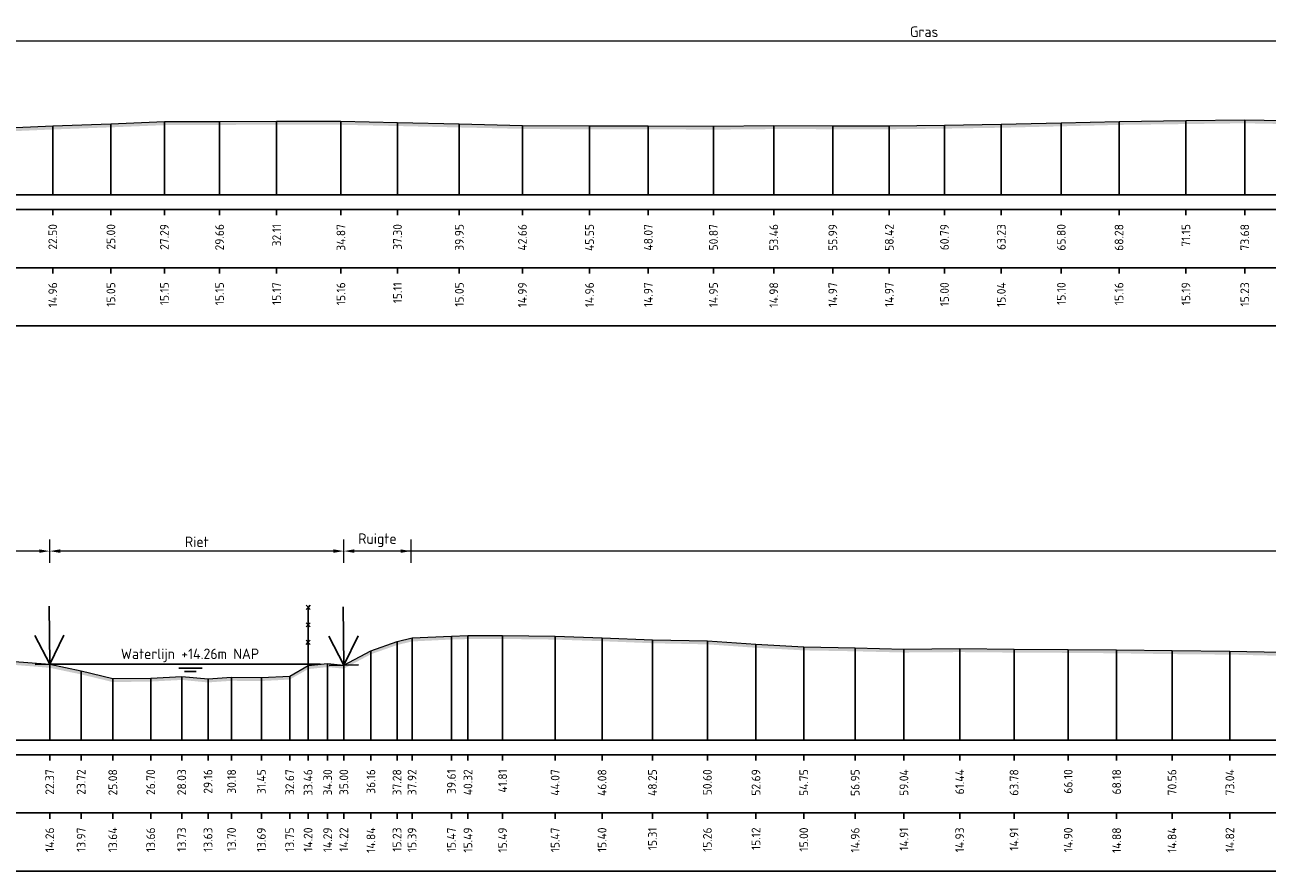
# Model space of a CAD drawing. Header units: metres. Extents: x 197882 to 206172, y 361908 to 364395.
# Tile 18 of 50: x 205805 to 205859, y 363847 to 363883. Entities that reach past the tile are written whole.
import ezdxf
from ezdxf.enums import TextEntityAlignment as Align

# ---------------------------------------------------------------- set-up
doc = ezdxf.new("R2010")
doc.units = ezdxf.units.M
doc.header["$PDMODE"] = 35
doc.header["$PDSIZE"] = 0.075
for name, color, linetype, lineweight in [('B-ME-GR-RIET-SD', 120, 'Continuous', 25), ('B-ME-IE-TERREINAFSCHEIDING_KUNSTMATIG_RASTERHEKWERK-SD', 20, 'Continuous', 25), ('X-ME-AL-PROFIEL_HUIDIG MAAIVELD-GD', 252, 'Continuous', 0), ('X-XX-AL-DETAIL1-M', 7, 'Continuous', 18), ('X-XX-AL-NAP-T18', 7, 'Continuous', 18)]:
    doc.layers.add(name, color=color, linetype=linetype, lineweight=lineweight)
doc.layers.add('X-ME-AL-PROFIEL_WATERLIJN-GD', color=150, linetype='Continuous')
doc.layers.add('X-ME-AL-PROFIELRASTER-S', color=7, linetype='Continuous')
doc.styles.add('NLCS-ISO', font='NLCS-ISO.ttf', dxfattribs={"height": 1.8})
doc.styles.add('NLCS-ISO-ANNOTATIEF-T18', font='NLCS-ISO.ttf', dxfattribs={"height": 1.8})
doc.styles.add('NLCS-ISO-ANNOTATIVE-T18', font='NLCS-ISO.ttf', dxfattribs={"height": 1.8})
doc.dimstyles.new('NLCS-ANNOTATIEF-T18-PIJL_L2_H0', dxfattribs={"dimtxt": 2.5, "dimasz": 1.8, "dimexe": 2, "dimexo": 2, "dimgap": 0.7, "dimtad": 1, "dimzin": 0, "dimdsep": 46, "dimtxsty": 'NLCS-ISO-ANNOTATIEF-T18', "dimcen": 0, "dimdle": 2, "dimclrd": 256, "dimclre": 256, "dimclrt": 10, "dimaunit": 2, "dimadec": 0, "dimazin": 0, "dimtfac": 1, "dimtdec": 3, "dimtofl": 0, "dimtmove": 0, "dimatfit": 3, "dimfxl": 2, "dimfxlon": 1, "dimtfillclr": 256, "dimtolj": 1, "dimtzin": 0, "dimlwd": -1, "dimlwe": -1, "dimarcsym": 0})

# ---------------------------------------------------------------- blocks, each defined once
blk = doc.blocks.new('SAL-PROFIELRASTER_BALK_EIND1-D')
at = {"color": 0, "linetype": 'ByBlock', "lineweight": -2, "flags": 128}
for points in [[(0, 0), (1, 0)], [(0, -2.5), (1, -2.5)], [(0, -12.5), (1, -12.5)]]:
    blk.add_lwpolyline(points, dxfattribs=at)
blk = doc.blocks.new('SAL-PROFIELRASTER_BALK_EIND2-D')
at = {"color": 0, "linetype": 'ByBlock', "lineweight": -2}
blk.add_line((1, -12.5), (0, -12.5), dxfattribs=at)
blk = doc.blocks.new('SAL-PROFIELRASTER_BALK_DATA-D')
at = {"color": 0, "linetype": 'ByBlock', "lineweight": -2}
blk.add_lwpolyline([(0, -3.5), (0, -2.5)], dxfattribs=at)
at = {"color": 0, "linetype": 'ByBlock', "lineweight": -2, "style": 'NLCS-ISO-ANNOTATIVE-T18'}
blk.add_attdef('GETAL', text='', height=1.5, rotation=90, dxfattribs=at).set_placement((0.75, -5), align=Align.RIGHT)
blk = doc.blocks.new('SAL-PROFIELRASTER_AANHAAL-D')
at = {"color": 9, "linetype": 'ByBlock', "lineweight": -2, "flags": 128}
blk.add_lwpolyline([(0, 1), (0, 0)], dxfattribs=at)
blk = doc.blocks.new('SGR-RIET DWP-SOD')
at = {"flags": 128}
for points in [[(0, 0), (-0.01, 1)], [(-0.255, 0.497), (0, 0), (0.245, 0.503)], [(-0.25, -0.003), (0.25, 0.003)]]:
    blk.add_lwpolyline(points, dxfattribs=at)
blk = doc.blocks.new('*D27')
at = {"layer": 'Defpoints', "color": 0, "transparency": 16777216}
for p in [(205783.859, 363882.64), (205783.859, 363876.034), (205903.687, 363876.034)]:
    blk.add_point(p, dxfattribs=at)
at = {"layer": 'X-XX-AL-DETAIL1-M', "transparency": 16777216}
for p, q in [((205783.859, 363882.14), (205783.859, 363883.14)), ((205903.237, 363882.64), (205784.309, 363882.64)), ((205903.687, 363882.14), (205903.687, 363883.14))]:
    blk.add_line(p, q, dxfattribs=at)
for points in [[(205784.309, 363882.715), (205784.309, 363882.565), (205783.859, 363882.64)], [(205903.237, 363882.715), (205903.237, 363882.565), (205903.687, 363882.64)]]:
    blk.add_solid(points, dxfattribs=at)
at = {"layer": 'X-XX-AL-DETAIL1-M', "color": 10, "transparency": 16777216, "insert": (205843.773, 363883.04), "char_height": 0.45, "attachment_point": 5, "style": 'NLCS-ISO-ANNOTATIEF-T18'}
blk.add_mtext('\\A1;Gras', dxfattribs=at)
blk = doc.blocks.new('SIE-RASTERHEKWERK-SOD')
at = {"flags": 128}
for points in [[(-0.035, 1.035), (0.035, 0.965)], [(-0.035, 0.965), (0, 1), (0.035, 1.035)], [(0, 0), (0, 1)], [(-0.035, 0.735), (0.035, 0.665)], [(-0.035, 0.665), (0, 0.7), (0.035, 0.735)], [(-0.035, 0.435), (0.035, 0.365)], [(-0.035, 0.365), (0, 0.4), (0.035, 0.435)]]:
    blk.add_lwpolyline(points, dxfattribs=at)
blk = doc.blocks.new('*D29')
at = {"layer": 'Defpoints', "color": 0, "transparency": 16777216}
for p in [(205806.226, 363860.744), (205806.226, 363852.629), (205818.855, 363852.629)]:
    blk.add_point(p, dxfattribs=at)
at = {"layer": 'X-XX-AL-DETAIL1-M', "transparency": 16777216}
for p, q in [((205806.226, 363860.244), (205806.226, 363861.244)), ((205818.855, 363860.244), (205818.855, 363861.244)), ((205818.405, 363860.744), (205806.676, 363860.744))]:
    blk.add_line(p, q, dxfattribs=at)
for points in [[(205806.676, 363860.819), (205806.676, 363860.669), (205806.226, 363860.744)], [(205818.405, 363860.819), (205818.405, 363860.669), (205818.855, 363860.744)]]:
    blk.add_solid(points, dxfattribs=at)
at = {"layer": 'X-XX-AL-DETAIL1-M', "color": 10, "transparency": 16777216, "insert": (205812.541, 363861.144), "char_height": 0.45, "attachment_point": 5, "style": 'NLCS-ISO-ANNOTATIEF-T18'}
blk.add_mtext('\\A1;Riet', dxfattribs=at)
blk = doc.blocks.new('*D30')
at = {"layer": 'Defpoints', "color": 0, "transparency": 16777216}
for p in [(205818.855, 363860.744), (205818.855, 363852.629), (205995.924, 363852.629)]:
    blk.add_point(p, dxfattribs=at)
at = {"layer": 'X-XX-AL-DETAIL1-M', "transparency": 16777216}
for p, q in [((205818.855, 363860.244), (205818.855, 363861.244)), ((205995.924, 363860.244), (205995.924, 363861.244)), ((205995.474, 363860.744), (205819.305, 363860.744))]:
    blk.add_line(p, q, dxfattribs=at)
for points in [[(205819.305, 363860.819), (205819.305, 363860.669), (205818.855, 363860.744)], [(205995.474, 363860.819), (205995.474, 363860.669), (205995.924, 363860.744)]]:
    blk.add_solid(points, dxfattribs=at)
at = {"layer": 'X-XX-AL-DETAIL1-M', "color": 10, "transparency": 16777216, "insert": (205907.39, 363861.144), "char_height": 0.45, "attachment_point": 5, "style": 'NLCS-ISO-ANNOTATIEF-T18'}
blk.add_mtext('\\A1;Riet', dxfattribs=at)
blk = doc.blocks.new('*D45')
at = {"layer": 'Defpoints', "color": 0, "transparency": 16777216}
for p in [(205796.989, 363860.744), (205796.989, 363857.84), (205806.226, 363852.629)]:
    blk.add_point(p, dxfattribs=at)
at = {"layer": 'X-XX-AL-DETAIL1-M', "transparency": 16777216}
for p, q in [((205796.989, 363860.244), (205796.989, 363861.244)), ((205806.226, 363860.244), (205806.226, 363861.244)), ((205805.776, 363860.744), (205797.439, 363860.744))]:
    blk.add_line(p, q, dxfattribs=at)
for points in [[(205797.439, 363860.819), (205797.439, 363860.669), (205796.989, 363860.744)], [(205805.776, 363860.819), (205805.776, 363860.669), (205806.226, 363860.744)]]:
    blk.add_solid(points, dxfattribs=at)
at = {"layer": 'X-XX-AL-DETAIL1-M', "color": 10, "transparency": 16777216, "insert": (205801.608, 363861.212), "char_height": 0.45, "attachment_point": 5, "style": 'NLCS-ISO-ANNOTATIEF-T18'}
blk.add_mtext('\\A1;Ruigte', dxfattribs=at)
blk = doc.blocks.new('*D46')
at = {"layer": 'Defpoints', "color": 0, "transparency": 16777216}
for p in [(205818.855, 363860.744), (205821.739, 363857.004), (205818.855, 363852.629)]:
    blk.add_point(p, dxfattribs=at)
at = {"layer": 'X-XX-AL-DETAIL1-M', "transparency": 16777216}
for p, q in [((205818.855, 363860.244), (205818.855, 363861.244)), ((205821.739, 363860.244), (205821.739, 363861.244)), ((205821.289, 363860.744), (205819.305, 363860.744))]:
    blk.add_line(p, q, dxfattribs=at)
for points in [[(205819.305, 363860.819), (205819.305, 363860.669), (205818.855, 363860.744)], [(205821.289, 363860.819), (205821.289, 363860.669), (205821.739, 363860.744)]]:
    blk.add_solid(points, dxfattribs=at)
at = {"layer": 'X-XX-AL-DETAIL1-M', "color": 10, "transparency": 16777216, "insert": (205820.297, 363861.212), "char_height": 0.45, "attachment_point": 5, "style": 'NLCS-ISO-ANNOTATIEF-T18'}
blk.add_mtext('\\A1;Ruigte', dxfattribs=at)

msp = doc.modelspace()

# ---------------------------------------------------------------- hatches: boundary and pattern name
at = {"layer": 'X-ME-AL-PROFIEL_HUIDIG MAAIVELD-GD'}
h = msp.add_hatch(dxfattribs=at)
h.set_pattern_fill('AGR-MAAIVELD', color=256, scale=0.05, pattern_type=2)
h.set_pattern_definition([(45, (-18.88385, 265.82674), (-0.25000007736, 0.25000007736), []), (45, (-18.91956, 265.86246), (0, 0.50000015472), [0.3535535, -0.3535535]), (45, (-18.95528, 265.89817), (0, 0.50000015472), [0.3535535, -0.3535535]), (45, (-18.9915, 265.9344), (0, 0.50000015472), [0.3535535, -0.3535535]), (45, (-19.0267, 265.9696), (0, 0.50000015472), [0.3535535, -0.3535535]), (45, (-19.06242, 266.0053), (0, 0.50000015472), [0.3535535, -0.3535535]), (45, (-19.09813, 266.04103), (0, 0.50000015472), [0.3535535, -0.3535535]), (315, (-18.88385, 265.82674), (0.25000007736, 0.25000007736), []), (315, (-18.84813, 265.86246), (0.50000015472, -1e-16), [0.3535535, -0.3535535]), (315, (-18.81242, 265.89817), (0.50000015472, -1e-16), [0.3535535, -0.3535535]), (315, (-18.7762, 265.9344), (0.50000015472, -1e-16), [0.3535535, -0.3535535]), (315, (-18.741, 265.9696), (0.50000015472, -1e-16), [0.3535535, -0.3535535]), (315, (-18.70528, 266.0053), (0.50000015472, -1e-16), [0.3535535, -0.3535535]), (315, (-18.66956, 266.04103), (0.50000015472, -1e-16), [0.3535535, -0.3535535])])
h.paths.add_polyline_path([(205903.687, 363879.573), (205901.187, 363879.491), (205898.907, 363879.418), (205896.597, 363879.355), (205894.291, 363879.305), (205892.127, 363879.187), (205890.065, 363879.151), (205888.026, 363879.091), (205885.573, 363878.992), (205883.475, 363878.96), (205880.539, 363878.986), (205879.449, 363878.956), (205877.463, 363878.978), (205875.002, 363878.971), (205872.541, 363879.01), (205870.202, 363879.004), (205867.741, 363879.049), (205865.383, 363879.096), (205862.715, 363879.168), (205860.017, 363879.212), (205857.541, 363879.259), (205855.011, 363879.226), (205852.14, 363879.191), (205849.66, 363879.13), (205847.085, 363879.069), (205844.646, 363879.031), (205842.276, 363879.004), (205839.852, 363879.006), (205837.317, 363879.011), (205834.727, 363878.986), (205831.927, 363879.003), (205829.404, 363878.996), (205826.523, 363879.022), (205823.814, 363879.081), (205821.16, 363879.142), (205818.729, 363879.195), (205815.97, 363879.207), (205813.518, 363879.188), (205811.151, 363879.18), (205808.854, 363879.086), (205806.357, 363878.994), (205804.115, 363878.896), (205801.515, 363878.891), (205798.988, 363878.939), (205796.748, 363878.992), (205794.686, 363879.042), (205792.511, 363879.069), (205790.427, 363879.133), (205788.187, 363879.166), (205785.926, 363879.219), (205783.859, 363879.222), (205783.859, 363879.072), (205785.926, 363879.069), (205788.187, 363879.016), (205790.427, 363878.983), (205792.511, 363878.919), (205794.686, 363878.892), (205796.748, 363878.842), (205798.988, 363878.789), (205801.515, 363878.741), (205804.115, 363878.746), (205806.357, 363878.844), (205808.854, 363878.936), (205811.151, 363879.03), (205813.518, 363879.038), (205815.97, 363879.057), (205818.729, 363879.045), (205821.16, 363878.992), (205823.814, 363878.931), (205826.523, 363878.872), (205829.404, 363878.846), (205831.927, 363878.853), (205834.727, 363878.836), (205837.317, 363878.861), (205839.852, 363878.856), (205842.276, 363878.854), (205844.646, 363878.881), (205847.085, 363878.919), (205849.66, 363878.98), (205852.14, 363879.041), (205855.011, 363879.076), (205857.541, 363879.109), (205860.017, 363879.062), (205862.715, 363879.018), (205865.383, 363878.946), (205867.741, 363878.899), (205870.202, 363878.854), (205872.541, 363878.86), (205875.002, 363878.821), (205877.463, 363878.828), (205879.449, 363878.806), (205880.539, 363878.836), (205883.475, 363878.81), (205885.573, 363878.842), (205888.026, 363878.941), (205890.065, 363879.001), (205892.127, 363879.037), (205894.291, 363879.155), (205896.597, 363879.205), (205898.907, 363879.268), (205901.187, 363879.341), (205903.687, 363879.423)])
h = msp.add_hatch(dxfattribs=at)
h.set_pattern_fill('AGR-MAAIVELD', color=256, scale=0.05, pattern_type=2)
h.set_pattern_definition([(45, (-15.32153, 274.2284), (-0.25000007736, 0.25000007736), []), (45, (-15.35724, 274.26413), (0, 0.50000015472), [0.3535535, -0.3535535]), (45, (-15.39296, 274.29984), (0, 0.50000015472), [0.3535535, -0.3535535]), (45, (-15.42917, 274.33606), (0, 0.50000015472), [0.3535535, -0.3535535]), (45, (-15.4644, 274.37127), (0, 0.50000015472), [0.3535535, -0.3535535]), (45, (-15.5001, 274.407), (0, 0.50000015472), [0.3535535, -0.3535535]), (45, (-15.5358, 274.4427), (0, 0.50000015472), [0.3535535, -0.3535535]), (315, (-15.32153, 274.2284), (0.25000007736, 0.25000007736), []), (315, (-15.2858, 274.26413), (0.50000015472, -1e-16), [0.3535535, -0.3535535]), (315, (-15.2501, 274.29984), (0.50000015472, -1e-16), [0.3535535, -0.3535535]), (315, (-15.2139, 274.33606), (0.50000015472, -1e-16), [0.3535535, -0.3535535]), (315, (-15.17867, 274.37127), (0.50000015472, -1e-16), [0.3535535, -0.3535535]), (315, (-15.14296, 274.407), (0.50000015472, -1e-16), [0.3535535, -0.3535535]), (315, (-15.10724, 274.4427), (0.50000015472, -1e-16), [0.3535535, -0.3535535])])
h.paths.add_polyline_path([(205995.924, 363856.982), (205995.924, 363856.832), (205992.971, 363856.789), (205989.945, 363856.753), (205987.223, 363856.701), (205984.465, 363856.624), (205981.515, 363856.504), (205978.273, 363856.325), (205976.217, 363856.191), (205975.621, 363856.133), (205974.004, 363856.109), (205972.25, 363856.049), (205969.939, 363856.018), (205968.077, 363856.036), (205965.901, 363856.069), (205963.677, 363856.02), (205961.514, 363856.092), (205959.654, 363856.191), (205957.99, 363856.213), (205956.042, 363856.241), (205954.22, 363856.314), (205952.144, 363856.358), (205949.867, 363856.419), (205947.637, 363856.572), (205945.279, 363856.643), (205942.844, 363856.66), (205940.621, 363856.627), (205938.126, 363856.605), (205935.748, 363856.605), (205933.204, 363856.544), (205930.621, 363856.5), (205928.248, 363856.482), (205925.893, 363856.439), (205923.38, 363856.422), (205921.167, 363856.383), (205918.63, 363856.359), (205916.418, 363856.316), (205914.219, 363856.286), (205911.604, 363856.247), (205909.396, 363856.259), (205907.176, 363856.246), (205904.883, 363856.217), (205902.424, 363856.189), (205899.574, 363856.212), (205897.358, 363856.201), (205895.039, 363856.253), (205892.834, 363856.259), (205890.543, 363856.309), (205888.33, 363856.38), (205885.936, 363856.399), (205883.638, 363856.437), (205881.331, 363856.517), (205879.37, 363856.508), (205877.09, 363856.391), (205873.745, 363856.169), (205871.724, 363856.074), (205869.918, 363856.211), (205868.063, 363856.205), (205865.599, 363856.28), (205863.422, 363856.297), (205861.295, 363856.307), (205859.103, 363856.248), (205856.9, 363856.299), (205854.418, 363856.321), (205852.037, 363856.357), (205849.958, 363856.375), (205847.634, 363856.386), (205845.298, 363856.407), (205842.904, 363856.389), (205840.811, 363856.442), (205838.605, 363856.481), (205836.552, 363856.594), (205834.464, 363856.74), (205832.108, 363856.788), (205829.943, 363856.876), (205827.929, 363856.945), (205825.673, 363856.973), (205824.184, 363856.967), (205823.473, 363856.947), (205821.783, 363856.865), (205821.138, 363856.711), (205820.017, 363856.316), (205818.855, 363855.697), (205818.159, 363855.765), (205817.319, 363855.678), (205816.53, 363855.229), (205815.313, 363855.166), (205814.035, 363855.176), (205813.023, 363855.105), (205811.893, 363855.213), (205810.562, 363855.142), (205808.935, 363855.121), (205807.576, 363855.45), (205806.226, 363855.734), (205804.533, 363855.871), (205802.096, 363856.211), (205800.841, 363856.719), (205799.567, 363857.308), (205797.97, 363857.689), (205795.609, 363857.692), (205793.104, 363857.708), (205790.518, 363857.672), (205786.722, 363857.677), (205783.859, 363857.652), (205783.859, 363857.802), (205786.722, 363857.827), (205790.518, 363857.822), (205793.104, 363857.858), (205795.609, 363857.842), (205797.97, 363857.839), (205799.567, 363857.458), (205800.841, 363856.869), (205802.096, 363856.361), (205804.533, 363856.021), (205806.226, 363855.884), (205807.576, 363855.6), (205808.935, 363855.271), (205810.562, 363855.292), (205811.893, 363855.363), (205813.023, 363855.255), (205814.035, 363855.326), (205815.313, 363855.316), (205816.53, 363855.379), (205817.319, 363855.828), (205818.159, 363855.915), (205818.855, 363855.847), (205820.017, 363856.466), (205821.138, 363856.861), (205821.783, 363857.015), (205823.473, 363857.097), (205824.184, 363857.117), (205825.673, 363857.123), (205827.929, 363857.095), (205829.943, 363857.026), (205832.108, 363856.938), (205834.464, 363856.89), (205836.552, 363856.744), (205838.605, 363856.631), (205840.811, 363856.592), (205842.904, 363856.539), (205845.298, 363856.557), (205847.634, 363856.536), (205849.958, 363856.525), (205852.037, 363856.507), (205854.418, 363856.471), (205856.9, 363856.449), (205859.103, 363856.398), (205861.295, 363856.457), (205863.422, 363856.447), (205865.599, 363856.43), (205868.063, 363856.355), (205869.918, 363856.361), (205871.724, 363856.224), (205873.745, 363856.319), (205877.09, 363856.541), (205879.37, 363856.658), (205881.331, 363856.667), (205883.638, 363856.587), (205885.936, 363856.549), (205888.33, 363856.53), (205890.543, 363856.459), (205892.834, 363856.409), (205895.039, 363856.403), (205897.358, 363856.351), (205899.574, 363856.362), (205902.424, 363856.339), (205904.883, 363856.367), (205907.176, 363856.396), (205909.396, 363856.409), (205911.604, 363856.397), (205914.219, 363856.436), (205916.418, 363856.466), (205918.63, 363856.509), (205921.167, 363856.533), (205923.38, 363856.572), (205925.893, 363856.589), (205928.248, 363856.632), (205930.621, 363856.65), (205933.204, 363856.694), (205935.748, 363856.755), (205938.126, 363856.755), (205940.621, 363856.777), (205942.844, 363856.81), (205945.279, 363856.793), (205947.637, 363856.722), (205949.867, 363856.569), (205952.144, 363856.508), (205954.22, 363856.464), (205956.042, 363856.391), (205957.99, 363856.363), (205959.654, 363856.341), (205961.514, 363856.242), (205963.677, 363856.17), (205965.901, 363856.219), (205968.077, 363856.186), (205969.939, 363856.168), (205972.25, 363856.199), (205974.004, 363856.259), (205975.621, 363856.283), (205976.217, 363856.341), (205978.273, 363856.475), (205981.515, 363856.654), (205984.465, 363856.774), (205987.223, 363856.851), (205989.945, 363856.903), (205992.971, 363856.939)])

# ---------------------------------------------------------------- linework, layer by layer
for points in [[(205804.115, 363878.896), (205806.357, 363878.994), (205808.854, 363879.086), (205811.151, 363879.18), (205813.518, 363879.188), (205815.97, 363879.207), (205818.729, 363879.195), (205821.16, 363879.142), (205823.814, 363879.081), (205826.523, 363879.022), (205829.404, 363878.996), (205831.927, 363879.003), (205834.727, 363878.986), (205837.317, 363879.011), (205839.852, 363879.006), (205842.276, 363879.004), (205844.646, 363879.031), (205847.085, 363879.069), (205849.66, 363879.13), (205852.14, 363879.191), (205855.011, 363879.226), (205857.541, 363879.259), (205860.017, 363879.212)], [(205804.533, 363856.021), (205806.226, 363855.884), (205807.576, 363855.6), (205808.935, 363855.271), (205810.562, 363855.292), (205811.893, 363855.363), (205813.023, 363855.255), (205814.035, 363855.326), (205815.313, 363855.316), (205816.53, 363855.379), (205817.319, 363855.828), (205818.159, 363855.915), (205818.855, 363855.847), (205820.017, 363856.466), (205821.138, 363856.861), (205821.783, 363857.015), (205823.473, 363857.097), (205824.184, 363857.117), (205825.673, 363857.123), (205827.929, 363857.095), (205829.943, 363857.026), (205832.108, 363856.938), (205834.464, 363856.89), (205836.552, 363856.744), (205838.605, 363856.631), (205840.811, 363856.592), (205842.904, 363856.539), (205845.298, 363856.557), (205847.634, 363856.536), (205849.958, 363856.525), (205852.037, 363856.507), (205854.418, 363856.471), (205856.9, 363856.449), (205859.103, 363856.398)]]:
    msp.add_lwpolyline(points, dxfattribs=at)
at = {"layer": 'X-ME-AL-PROFIEL_WATERLIJN-GD'}
for points in [[(205806.226, 363855.884), (205817.86, 363855.884)], [(205811.769, 363855.721), (205812.769, 363855.721)], [(205812.011, 363855.576), (205812.511, 363855.576)]]:
    msp.add_lwpolyline(points, dxfattribs=at)

# ---------------------------------------------------------------- block references
at = {"layer": 'B-ME-GR-RIET-SD', "xscale": 2.5, "yscale": 2.5, "zscale": 2.5}
for p in [(205806.226, 363855.884), (205818.855, 363855.847)]:
    msp.add_blockref('SGR-RIET DWP-SOD', p, dxfattribs=at)
at = {"layer": 'B-ME-IE-TERREINAFSCHEIDING_KUNSTMATIG_RASTERHEKWERK-SD', "xscale": 2.5, "yscale": 2.5, "zscale": 2.5}
msp.add_blockref('SIE-RASTERHEKWERK-SOD', (205817.319, 363855.828), dxfattribs=at)
at = {"layer": 'X-ME-AL-PROFIELRASTER-S'}
for p, yscale in [((205806.357, 363876.034), 2.960000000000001), ((205808.854, 363876.034), 3.052), ((205811.151, 363876.034), 3.146000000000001), ((205813.518, 363876.034), 3.154), ((205815.97, 363876.034), 3.173), ((205818.729, 363876.034), 3.161), ((205821.16, 363876.034), 3.108000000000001), ((205823.814, 363876.034), 3.047000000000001), ((205826.523, 363876.034), 2.988), ((205829.404, 363876.034), 2.962), ((205831.927, 363876.034), 2.968999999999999), ((205834.727, 363876.034), 2.952), ((205837.317, 363876.034), 2.977), ((205839.852, 363876.034), 2.972), ((205842.276, 363876.034), 2.970000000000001), ((205844.646, 363876.034), 2.997), ((205847.085, 363876.034), 3.035), ((205849.66, 363876.034), 3.096), ((205852.14, 363876.034), 3.157), ((205855.011, 363876.034), 3.192), ((205857.541, 363876.034), 3.225), ((205823.473, 363852.629), 4.468), ((205824.184, 363852.629), 4.488), ((205825.673, 363852.629), 4.494), ((205827.929, 363852.629), 4.465999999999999), ((205821.138, 363852.629), 4.231999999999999), ((205821.783, 363852.629), 4.385999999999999), ((205829.943, 363852.629), 4.397), ((205832.108, 363852.629), 4.308999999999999), ((205834.464, 363852.629), 4.260999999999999), ((205836.552, 363852.629), 4.115), ((205838.605, 363852.629), 4.002000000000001), ((205840.811, 363852.629), 3.962999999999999), ((205842.904, 363852.629), 3.91), ((205845.298, 363852.629), 3.928000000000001), ((205847.634, 363852.629), 3.907), ((205849.958, 363852.629), 3.896000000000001), ((205852.037, 363852.629), 3.878), ((205820.017, 363852.629), 3.837), ((205854.418, 363852.629), 3.842000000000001), ((205856.9, 363852.629), 3.82), ((205806.226, 363852.629), 3.255000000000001), ((205806.226, 363852.629), 3.255000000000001), ((205807.576, 363852.629), 2.971), ((205817.319, 363852.629), 3.199), ((205817.319, 363852.629), 3.199), ((205818.159, 363852.629), 3.286), ((205818.855, 363852.629), 3.218), ((205808.935, 363852.629), 2.641999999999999), ((205810.562, 363852.629), 2.663), ((205811.893, 363852.629), 2.734), ((205813.023, 363852.629), 2.625999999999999), ((205814.035, 363852.629), 2.696999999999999), ((205815.313, 363852.629), 2.686999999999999), ((205816.53, 363852.629), 2.75)]:
    msp.add_blockref('SAL-PROFIELRASTER_AANHAAL-D', p, dxfattribs=dict(at, yscale=yscale))
at = {"layer": 'X-ME-AL-PROFIELRASTER-S', "yscale": 0.25}
for name, p, xscale, zscale in [('SAL-PROFIELRASTER_BALK_EIND1-D', (205783.859, 363876.034), 120.4528131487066, 120.4528131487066), ('SAL-PROFIELRASTER_BALK_EIND2-D', (205783.859, 363873.534), 120.4528131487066, 120.4528131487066), ('SAL-PROFIELRASTER_BALK_EIND1-D', (205783.859, 363852.629), 212.690473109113, 212.690473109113), ('SAL-PROFIELRASTER_BALK_EIND2-D', (205783.859, 363850.129), 212.690473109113, 212.690473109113)]:
    msp.add_blockref(name, p, dxfattribs=dict(at, xscale=xscale, zscale=zscale))
at = {"layer": 'X-ME-AL-PROFIELRASTER-S', "xscale": 0.25, "yscale": 0.25, "zscale": 0.25}
for p, values in [((205806.357, 363876.034), {'GETAL': '22.50'}), ((205808.854, 363876.034), {'GETAL': '25.00'}), ((205811.151, 363876.034), {'GETAL': '27.29'}), ((205813.518, 363876.034), {'GETAL': '29.66'}), ((205815.97, 363876.034), {'GETAL': '32.11'}), ((205818.729, 363876.034), {'GETAL': '34.87'}), ((205821.16, 363876.034), {'GETAL': '37.30'}), ((205823.814, 363876.034), {'GETAL': '39.95'}), ((205826.523, 363876.034), {'GETAL': '42.66'}), ((205829.404, 363876.034), {'GETAL': '45.55'}), ((205831.927, 363876.034), {'GETAL': '48.07'}), ((205834.727, 363876.034), {'GETAL': '50.87'}), ((205837.317, 363876.034), {'GETAL': '53.46'}), ((205839.852, 363876.034), {'GETAL': '55.99'}), ((205842.276, 363876.034), {'GETAL': '58.42'}), ((205844.646, 363876.034), {'GETAL': '60.79'}), ((205847.085, 363876.034), {'GETAL': '63.23'}), ((205849.66, 363876.034), {'GETAL': '65.80'}), ((205852.14, 363876.034), {'GETAL': '68.28'}), ((205855.011, 363876.034), {'GETAL': '71.15'}), ((205857.541, 363876.034), {'GETAL': '73.68'}), ((205806.357, 363873.534), {'GETAL': '14.96'}), ((205808.854, 363873.534), {'GETAL': '15.05'}), ((205811.151, 363873.534), {'GETAL': '15.15'}), ((205813.518, 363873.534), {'GETAL': '15.15'}), ((205815.97, 363873.534), {'GETAL': '15.17'}), ((205818.729, 363873.534), {'GETAL': '15.16'}), ((205821.16, 363873.534), {'GETAL': '15.11'}), ((205823.814, 363873.534), {'GETAL': '15.05'}), ((205826.523, 363873.534), {'GETAL': '14.99'}), ((205829.404, 363873.534), {'GETAL': '14.96'}), ((205831.927, 363873.534), {'GETAL': '14.97'}), ((205834.727, 363873.534), {'GETAL': '14.95'}), ((205837.317, 363873.534), {'GETAL': '14.98'}), ((205839.852, 363873.534), {'GETAL': '14.97'}), ((205842.276, 363873.534), {'GETAL': '14.97'}), ((205844.646, 363873.534), {'GETAL': '15.00'}), ((205847.085, 363873.534), {'GETAL': '15.04'}), ((205849.66, 363873.534), {'GETAL': '15.10'}), ((205852.14, 363873.534), {'GETAL': '15.16'}), ((205855.011, 363873.534), {'GETAL': '15.19'}), ((205857.541, 363873.534), {'GETAL': '15.23'}), ((205806.226, 363852.629), {'GETAL': '22.37'}), ((205806.226, 363852.629), {'GETAL': '22.37'}), ((205807.576, 363852.629), {'GETAL': '23.72'}), ((205808.935, 363852.629), {'GETAL': '25.08'}), ((205810.562, 363852.629), {'GETAL': '26.70'}), ((205811.893, 363852.629), {'GETAL': '28.03'}), ((205813.023, 363852.629), {'GETAL': '29.16'}), ((205814.035, 363852.629), {'GETAL': '30.18'}), ((205815.313, 363852.629), {'GETAL': '31.45'}), ((205816.53, 363852.629), {'GETAL': '32.67'}), ((205817.319, 363852.629), {'GETAL': '33.46'}), ((205817.319, 363852.629), {'GETAL': '33.46'}), ((205818.159, 363852.629), {'GETAL': '34.30'}), ((205818.855, 363852.629), {'GETAL': '35.00'}), ((205820.017, 363852.629), {'GETAL': '36.16'}), ((205821.138, 363852.629), {'GETAL': '37.28'}), ((205821.783, 363852.629), {'GETAL': '37.92'}), ((205823.473, 363852.629), {'GETAL': '39.61'}), ((205824.184, 363852.629), {'GETAL': '40.32'}), ((205825.673, 363852.629), {'GETAL': '41.81'}), ((205827.929, 363852.629), {'GETAL': '44.07'}), ((205829.943, 363852.629), {'GETAL': '46.08'}), ((205832.108, 363852.629), {'GETAL': '48.25'}), ((205834.464, 363852.629), {'GETAL': '50.60'}), ((205836.552, 363852.629), {'GETAL': '52.69'}), ((205838.605, 363852.629), {'GETAL': '54.75'}), ((205840.811, 363852.629), {'GETAL': '56.95'}), ((205842.904, 363852.629), {'GETAL': '59.04'}), ((205845.298, 363852.629), {'GETAL': '61.44'}), ((205847.634, 363852.629), {'GETAL': '63.78'}), ((205849.958, 363852.629), {'GETAL': '66.10'}), ((205852.037, 363852.629), {'GETAL': '68.18'}), ((205854.418, 363852.629), {'GETAL': '70.56'}), ((205856.9, 363852.629), {'GETAL': '73.04'}), ((205806.226, 363850.129), {'GETAL': '14.26'}), ((205807.576, 363850.129), {'GETAL': '13.97'}), ((205808.935, 363850.129), {'GETAL': '13.64'}), ((205810.562, 363850.129), {'GETAL': '13.66'}), ((205811.893, 363850.129), {'GETAL': '13.73'}), ((205813.023, 363850.129), {'GETAL': '13.63'}), ((205814.035, 363850.129), {'GETAL': '13.70'}), ((205815.313, 363850.129), {'GETAL': '13.69'}), ((205816.53, 363850.129), {'GETAL': '13.75'}), ((205817.319, 363850.129), {'GETAL': '14.20'}), ((205818.159, 363850.129), {'GETAL': '14.29'}), ((205818.855, 363850.129), {'GETAL': '14.22'}), ((205820.017, 363850.129), {'GETAL': '14.84'}), ((205821.138, 363850.129), {'GETAL': '15.23'}), ((205821.783, 363850.129), {'GETAL': '15.39'}), ((205823.473, 363850.129), {'GETAL': '15.47'}), ((205824.184, 363850.129), {'GETAL': '15.49'}), ((205825.673, 363850.129), {'GETAL': '15.49'}), ((205827.929, 363850.129), {'GETAL': '15.47'}), ((205829.943, 363850.129), {'GETAL': '15.40'}), ((205832.108, 363850.129), {'GETAL': '15.31'}), ((205834.464, 363850.129), {'GETAL': '15.26'}), ((205836.552, 363850.129), {'GETAL': '15.12'}), ((205838.605, 363850.129), {'GETAL': '15.00'}), ((205840.811, 363850.129), {'GETAL': '14.96'}), ((205842.904, 363850.129), {'GETAL': '14.91'}), ((205845.298, 363850.129), {'GETAL': '14.93'}), ((205847.634, 363850.129), {'GETAL': '14.91'}), ((205849.958, 363850.129), {'GETAL': '14.90'}), ((205852.037, 363850.129), {'GETAL': '14.88'}), ((205854.418, 363850.129), {'GETAL': '14.84'}), ((205856.9, 363850.129), {'GETAL': '14.82'})]:
    msp.add_blockref('SAL-PROFIELRASTER_BALK_DATA-D', p, dxfattribs=at).add_auto_attribs(values)

# ---------------------------------------------------------------- texts
at = {"layer": 'X-XX-AL-NAP-T18', "color": 10, "insert": (205809.28, 363855.973), "char_height": 0.45, "width": 15.43377, "attachment_point": 7, "style": 'NLCS-ISO'}
msp.add_mtext('Waterlijn +14.26m NAP', dxfattribs=at)

# ---------------------------------------------------------------- dimensions: what is measured, and where the dimension line sits
at = {"layer": 'X-XX-AL-DETAIL1-M'}
for base, p1, p2, text, picture, middle in [((205783.859, 363882.64), (205903.687, 363876.034), (205783.859, 363876.034), 'Gras', '*D27', (205843.773, 363882.64)), ((205796.989, 363860.744), (205806.226, 363852.629), (205796.989, 363857.84), 'Ruigte', '*D45', (205801.608, 363860.744)), ((205806.226, 363860.744), (205818.855, 363852.629), (205806.226, 363852.629), 'Riet', '*D29', (205812.541, 363860.744)), ((205818.855, 363860.744), (205821.739, 363857.004), (205818.855, 363852.629), 'Ruigte', '*D46', (205820.297, 363860.744)), ((205818.855, 363860.744), (205995.924, 363852.629), (205818.855, 363852.629), 'Riet', '*D30', (205907.39, 363860.744))]:
    dim = msp.add_linear_dim(base=base, p1=p1, p2=p2, text=text, dimstyle='NLCS-ANNOTATIEF-T18-PIJL_L2_H0', dxfattribs=at)
    dim.commit()
    dim.dimension.update_dxf_attribs({"geometry": picture, "text_midpoint": middle, "dimtype": 160})

doc.saveas('drawing.dxf')
